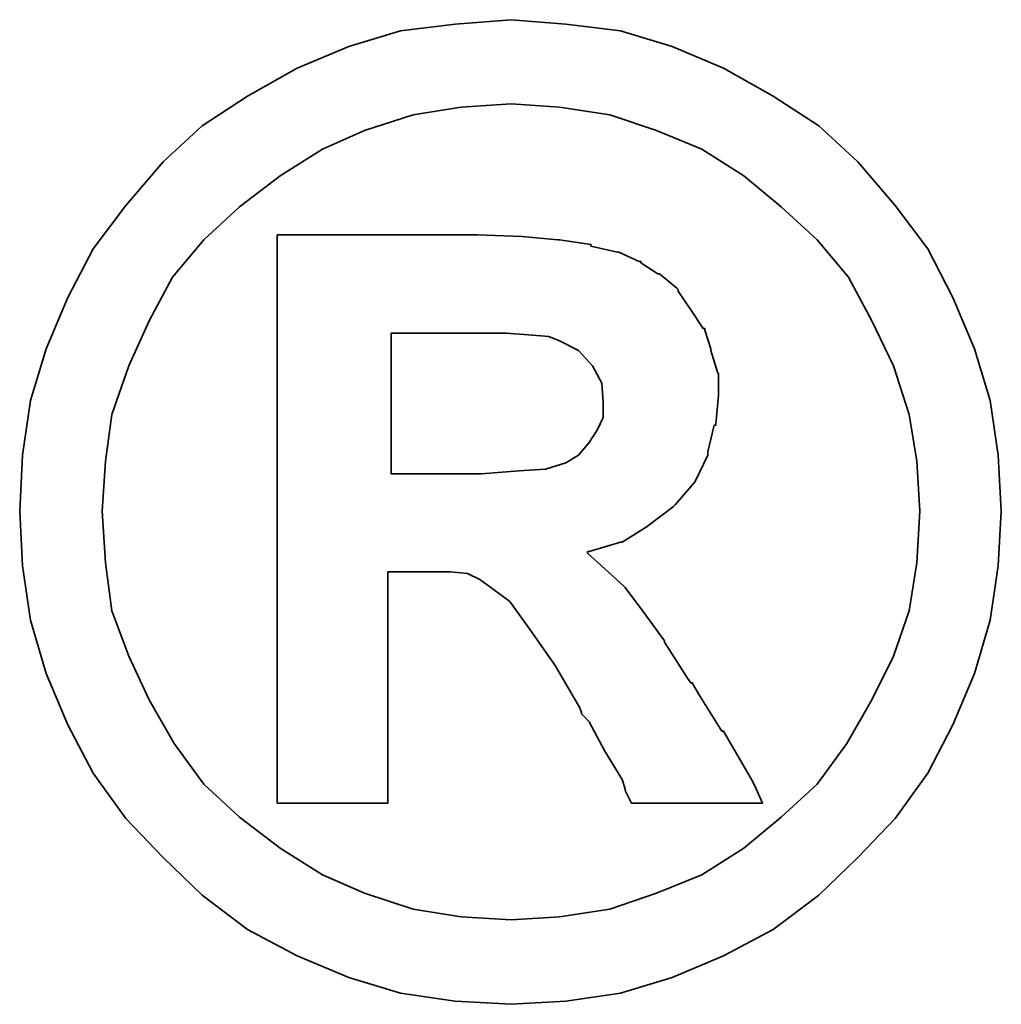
# Model space of a CAD drawing. Header units: inches. Extents: x 22 to 529, y 46 to 401.
# Tile 49 of 50: x 222.704 to 223.553, y 112.912 to 113.764. Entities that reach past the tile are written whole.
import ezdxf

# ---------------------------------------------------------------- set-up
doc = ezdxf.new("R2010")
doc.units = ezdxf.units.IN
doc.header["$LTSCALE"] = 0.1
doc.layers.add('DIM', color=4, linetype='Continuous')
doc.layers.add('layer 1', color=7, linetype='Continuous')

# ---------------------------------------------------------------- blocks, each defined once
blk = doc.blocks.new('TBI MOTION logo(完整正式版)')
at = {"layer": 'layer 1', "color": 22, "lineweight": 35}
for points, knots in [([(81.20634, 4.98624), (81.20634, 4.98624), (81.18649, 5.32862), (81.18649, 5.32862), (81.18649, 5.32862), (81.18649, 5.32862), (81.13886, 5.66206), (81.13886, 5.66206), (81.13886, 5.66206), (81.13886, 5.66206), (81.04359, 5.97764), (81.04359, 5.97764), (81.04359, 5.97764), (81.04359, 5.97764), (80.91061, 6.29124), (80.91061, 6.29124), (80.91061, 6.29124), (80.91061, 6.29124), (80.75778, 6.58697), (80.75778, 6.58697), (80.75778, 6.58697), (80.75778, 6.58697), (80.5593, 6.85294), (80.5593, 6.85294), (80.5593, 6.85294), (80.5593, 6.85294), (80.33105, 7.1189), (80.33105, 7.1189), (80.33105, 7.1189), (80.33105, 7.1189), (80.09287, 7.33921), (80.09287, 7.33921), (80.09287, 7.33921), (80.09287, 7.33921), (79.815, 7.51982), (79.815, 7.51982), (79.815, 7.51982), (79.815, 7.51982), (79.51133, 7.69051), (79.51133, 7.69051), (79.51133, 7.69051), (79.51133, 7.69051), (79.19773, 7.8235), (79.19773, 7.8235), (79.19773, 7.8235), (79.19773, 7.8235), (78.88215, 7.91877), (78.88215, 7.91877), (78.88215, 7.91877), (78.88215, 7.91877), (78.54871, 7.95846), (78.54871, 7.95846), (78.54871, 7.95846), (78.54871, 7.95846), (78.21526, 7.98625), (78.21526, 7.98625), (78.21526, 7.98625), (78.21526, 7.98625), (77.87388, 7.95846), (77.87388, 7.95846), (77.87388, 7.95846), (77.87388, 7.95846), (77.54044, 7.91877), (77.54044, 7.91877), (77.54044, 7.91877), (77.54044, 7.91877), (77.22485, 7.8235), (77.22485, 7.8235), (77.22485, 7.8235), (77.22485, 7.8235), (76.91027, 7.69051), (76.91027, 7.69051), (76.91027, 7.69051), (76.91027, 7.69051), (76.6056, 7.51982), (76.6056, 7.51982), (76.6056, 7.51982), (76.6056, 7.51982), (76.32972, 7.33921), (76.32972, 7.33921), (76.32972, 7.33921), (76.32972, 7.33921), (76.09154, 7.1189), (76.09154, 7.1189), (76.09154, 7.1189), (76.09154, 7.1189), (75.86329, 6.85294), (75.86329, 6.85294), (75.86329, 6.85294), (75.86329, 6.85294), (75.66382, 6.58697), (75.66382, 6.58697), (75.66382, 6.58697), (75.66382, 6.58697), (75.51099, 6.29124), (75.51099, 6.29124), (75.51099, 6.29124), (75.51099, 6.29124), (75.37702, 5.97764), (75.37702, 5.97764), (75.37702, 5.97764), (75.37702, 5.97764), (75.28175, 5.66206), (75.28175, 5.66206), (75.28175, 5.66206), (75.28175, 5.66206), (75.23411, 5.32862), (75.23411, 5.32862), (75.23411, 5.32862), (75.23411, 5.32862), (75.21625, 4.98624), (75.21625, 4.98624), (75.21625, 4.98624), (75.21625, 4.98624), (75.23411, 4.6528), (75.23411, 4.6528), (75.23411, 4.6528), (75.23411, 4.6528), (75.28175, 4.32035), (75.28175, 4.32035), (75.28175, 4.32035), (75.28175, 4.32035), (75.37702, 3.99583), (75.37702, 3.99583), (75.37702, 3.99583), (75.37702, 3.99583), (75.51099, 3.68224), (75.51099, 3.68224), (75.51099, 3.68224), (75.51099, 3.68224), (75.66382, 3.38749), (75.66382, 3.38749), (75.66382, 3.38749), (75.66382, 3.38749), (75.86329, 3.10963), (75.86329, 3.10963), (75.86329, 3.10963), (75.86329, 3.10963), (76.09154, 2.87145), (76.09154, 2.87145), (76.09154, 2.87145), (76.09154, 2.87145), (76.32972, 2.6432), (76.32972, 2.6432), (76.32972, 2.6432), (76.32972, 2.6432), (76.6056, 2.43381), (76.6056, 2.43381), (76.6056, 2.43381), (76.6056, 2.43381), (76.91027, 2.27205), (76.91027, 2.27205), (76.91027, 2.27205), (76.91027, 2.27205), (77.22485, 2.13906), (77.22485, 2.13906), (77.22485, 2.13906), (77.22485, 2.13906), (77.54044, 2.0438), (77.54044, 2.0438), (77.54044, 2.0438), (77.54044, 2.0438), (77.87388, 1.99616), (77.87388, 1.99616), (77.87388, 1.99616), (77.87388, 1.99616), (78.21526, 1.97631), (78.21526, 1.97631), (78.21526, 1.97631), (78.21526, 1.97631), (78.54871, 1.99616), (78.54871, 1.99616), (78.54871, 1.99616), (78.54871, 1.99616), (78.88215, 2.0438), (78.88215, 2.0438), (78.88215, 2.0438), (78.88215, 2.0438), (79.19773, 2.13906), (79.19773, 2.13906), (79.19773, 2.13906), (79.19773, 2.13906), (79.51133, 2.27205), (79.51133, 2.27205), (79.51133, 2.27205), (79.51133, 2.27205), (79.815, 2.43381), (79.815, 2.43381), (79.815, 2.43381), (79.815, 2.43381), (80.09287, 2.6432), (80.09287, 2.6432), (80.09287, 2.6432), (80.09287, 2.6432), (80.33105, 2.87145), (80.33105, 2.87145), (80.33105, 2.87145), (80.33105, 2.87145), (80.5593, 3.10963), (80.5593, 3.10963), (80.5593, 3.10963), (80.5593, 3.10963), (80.75778, 3.38749), (80.75778, 3.38749), (80.75778, 3.38749), (80.75778, 3.38749), (80.91061, 3.68224), (80.91061, 3.68224), (80.91061, 3.68224), (80.91061, 3.68224), (81.04359, 3.99583), (81.04359, 3.99583), (81.04359, 3.99583), (81.04359, 3.99583), (81.13886, 4.32035), (81.13886, 4.32035), (81.13886, 4.32035), (81.13886, 4.32035), (81.18649, 4.6528), (81.18649, 4.6528), (81.18649, 4.6528), (81.18649, 4.6528), (81.20634, 4.98624), (81.20634, 4.98624)], [0, 0, 0, 0, 0.0178571, 0.0178571, 0.0178571, 0.0178571, 0.0357143, 0.0357143, 0.0357143, 0.0357143, 0.0535714, 0.0535714, 0.0535714, 0.0535714, 0.0714286, 0.0714286, 0.0714286, 0.0714286, 0.0892857, 0.0892857, 0.0892857, 0.0892857, 0.1071429, 0.1071429, 0.1071429, 0.1071429, 0.125, 0.125, 0.125, 0.125, 0.1428571, 0.1428571, 0.1428571, 0.1428571, 0.1607143, 0.1607143, 0.1607143, 0.1607143, 0.1785714, 0.1785714, 0.1785714, 0.1785714, 0.1964286, 0.1964286, 0.1964286, 0.1964286, 0.2142857, 0.2142857, 0.2142857, 0.2142857, 0.2321429, 0.2321429, 0.2321429, 0.2321429, 0.25, 0.25, 0.25, 0.25, 0.2678571, 0.2678571, 0.2678571, 0.2678571, 0.2857143, 0.2857143, 0.2857143, 0.2857143, 0.3035714, 0.3035714, 0.3035714, 0.3035714, 0.3214286, 0.3214286, 0.3214286, 0.3214286, 0.3392857, 0.3392857, 0.3392857, 0.3392857, 0.3571429, 0.3571429, 0.3571429, 0.3571429, 0.375, 0.375, 0.375, 0.375, 0.3928571, 0.3928571, 0.3928571, 0.3928571, 0.4107143, 0.4107143, 0.4107143, 0.4107143, 0.4285714, 0.4285714, 0.4285714, 0.4285714, 0.4464286, 0.4464286, 0.4464286, 0.4464286, 0.4642857, 0.4642857, 0.4642857, 0.4642857, 0.4821429, 0.4821429, 0.4821429, 0.4821429, 0.5, 0.5, 0.5, 0.5, 0.5178571, 0.5178571, 0.5178571, 0.5178571, 0.5357143, 0.5357143, 0.5357143, 0.5357143, 0.5535714, 0.5535714, 0.5535714, 0.5535714, 0.5714286, 0.5714286, 0.5714286, 0.5714286, 0.5892857, 0.5892857, 0.5892857, 0.5892857, 0.6071429, 0.6071429, 0.6071429, 0.6071429, 0.625, 0.625, 0.625, 0.625, 0.6428571, 0.6428571, 0.6428571, 0.6428571, 0.6607143, 0.6607143, 0.6607143, 0.6607143, 0.6785714, 0.6785714, 0.6785714, 0.6785714, 0.6964286, 0.6964286, 0.6964286, 0.6964286, 0.7142857, 0.7142857, 0.7142857, 0.7142857, 0.7321429, 0.7321429, 0.7321429, 0.7321429, 0.75, 0.75, 0.75, 0.75, 0.7678571, 0.7678571, 0.7678571, 0.7678571, 0.7857143, 0.7857143, 0.7857143, 0.7857143, 0.8035714, 0.8035714, 0.8035714, 0.8035714, 0.8214286, 0.8214286, 0.8214286, 0.8214286, 0.8392857, 0.8392857, 0.8392857, 0.8392857, 0.8571429, 0.8571429, 0.8571429, 0.8571429, 0.875, 0.875, 0.875, 0.875, 0.8928571, 0.8928571, 0.8928571, 0.8928571, 0.9107143, 0.9107143, 0.9107143, 0.9107143, 0.9285714, 0.9285714, 0.9285714, 0.9285714, 0.9464286, 0.9464286, 0.9464286, 0.9464286, 0.9642857, 0.9642857, 0.9642857, 0.9642857, 0.9821429, 0.9821429, 0.9821429, 0.9821429, 1, 1, 1, 1]), ([(80.71014, 4.98624), (80.71014, 4.98624), (80.69129, 5.29091), (80.69129, 5.29091), (80.69129, 5.29091), (80.69129, 5.29091), (80.64464, 5.57672), (80.64464, 5.57672), (80.64464, 5.57672), (80.64464, 5.57672), (80.54937, 5.87245), (80.54937, 5.87245), (80.54937, 5.87245), (80.54937, 5.87245), (80.41639, 6.14833), (80.41639, 6.14833), (80.41639, 6.14833), (80.41639, 6.14833), (80.27349, 6.41429), (80.27349, 6.41429), (80.27349, 6.41429), (80.27349, 6.41429), (80.08295, 6.64255), (80.08295, 6.64255), (80.08295, 6.64255), (80.08295, 6.64255), (79.86264, 6.84301), (79.86264, 6.84301), (79.86264, 6.84301), (79.86264, 6.84301), (79.63439, 7.03355), (79.63439, 7.03355), (79.63439, 7.03355), (79.63439, 7.03355), (79.37835, 7.1963), (79.37835, 7.1963), (79.37835, 7.1963), (79.37835, 7.1963), (79.10246, 7.30944), (79.10246, 7.30944), (79.10246, 7.30944), (79.10246, 7.30944), (78.81665, 7.40471), (78.81665, 7.40471), (78.81665, 7.40471), (78.81665, 7.40471), (78.511, 7.45234), (78.511, 7.45234), (78.511, 7.45234), (78.511, 7.45234), (78.21526, 7.47219), (78.21526, 7.47219), (78.21526, 7.47219), (78.21526, 7.47219), (77.9106, 7.45234), (77.9106, 7.45234), (77.9106, 7.45234), (77.9106, 7.45234), (77.61685, 7.40471), (77.61685, 7.40471), (77.61685, 7.40471), (77.61685, 7.40471), (77.32012, 7.30944), (77.32012, 7.30944), (77.32012, 7.30944), (77.32012, 7.30944), (77.06309, 7.1963), (77.06309, 7.1963), (77.06309, 7.1963), (77.06309, 7.1963), (76.80606, 7.03355), (76.80606, 7.03355), (76.80606, 7.03355), (76.80606, 7.03355), (76.55797, 6.84301), (76.55797, 6.84301), (76.55797, 6.84301), (76.55797, 6.84301), (76.34063, 6.64255), (76.34063, 6.64255), (76.34063, 6.64255), (76.34063, 6.64255), (76.1491, 6.41429), (76.1491, 6.41429), (76.1491, 6.41429), (76.1491, 6.41429), (76.0062, 6.14833), (76.0062, 6.14833), (76.0062, 6.14833), (76.0062, 6.14833), (75.88314, 5.87245), (75.88314, 5.87245), (75.88314, 5.87245), (75.88314, 5.87245), (75.77794, 5.57672), (75.77794, 5.57672), (75.77794, 5.57672), (75.77794, 5.57672), (75.73924, 5.29091), (75.73924, 5.29091), (75.73924, 5.29091), (75.73924, 5.29091), (75.72039, 4.98624), (75.72039, 4.98624), (75.72039, 4.98624), (75.72039, 4.98624), (75.73924, 4.67165), (75.73924, 4.67165), (75.73924, 4.67165), (75.73924, 4.67165), (75.77794, 4.37791), (75.77794, 4.37791), (75.77794, 4.37791), (75.77794, 4.37791), (75.88314, 4.10102), (75.88314, 4.10102), (75.88314, 4.10102), (75.88314, 4.10102), (76.0062, 3.83407), (76.0062, 3.83407), (76.0062, 3.83407), (76.0062, 3.83407), (76.15902, 3.56811), (76.15902, 3.56811), (76.15902, 3.56811), (76.15902, 3.56811), (76.34063, 3.32001), (76.34063, 3.32001), (76.34063, 3.32001), (76.34063, 3.32001), (76.55797, 3.11955), (76.55797, 3.11955), (76.55797, 3.11955), (76.55797, 3.11955), (76.80606, 2.92901), (76.80606, 2.92901), (76.80606, 2.92901), (76.80606, 2.92901), (77.06309, 2.76725), (77.06309, 2.76725), (77.06309, 2.76725), (77.06309, 2.76725), (77.32012, 2.65412), (77.32012, 2.65412), (77.32012, 2.65412), (77.32012, 2.65412), (77.61685, 2.55786), (77.61685, 2.55786), (77.61685, 2.55786), (77.61685, 2.55786), (77.9106, 2.51022), (77.9106, 2.51022), (77.9106, 2.51022), (77.9106, 2.51022), (78.21526, 2.49137), (78.21526, 2.49137), (78.21526, 2.49137), (78.21526, 2.49137), (78.511, 2.51022), (78.511, 2.51022), (78.511, 2.51022), (78.511, 2.51022), (78.81665, 2.55786), (78.81665, 2.55786), (78.81665, 2.55786), (78.81665, 2.55786), (79.10246, 2.65412), (79.10246, 2.65412), (79.10246, 2.65412), (79.10246, 2.65412), (79.37835, 2.76725), (79.37835, 2.76725), (79.37835, 2.76725), (79.37835, 2.76725), (79.63439, 2.92901), (79.63439, 2.92901), (79.63439, 2.92901), (79.63439, 2.92901), (79.86264, 3.11955), (79.86264, 3.11955), (79.86264, 3.11955), (79.86264, 3.11955), (80.08295, 3.32001), (80.08295, 3.32001), (80.08295, 3.32001), (80.08295, 3.32001), (80.26356, 3.56811), (80.26356, 3.56811), (80.26356, 3.56811), (80.26356, 3.56811), (80.41639, 3.83407), (80.41639, 3.83407), (80.41639, 3.83407), (80.41639, 3.83407), (80.54937, 4.10102), (80.54937, 4.10102), (80.54937, 4.10102), (80.54937, 4.10102), (80.64464, 4.37791), (80.64464, 4.37791), (80.64464, 4.37791), (80.64464, 4.37791), (80.69129, 4.67165), (80.69129, 4.67165), (80.69129, 4.67165), (80.69129, 4.67165), (80.71014, 4.98624), (80.71014, 4.98624)], [0, 0, 0, 0, 0.0192308, 0.0192308, 0.0192308, 0.0192308, 0.0384615, 0.0384615, 0.0384615, 0.0384615, 0.0576923, 0.0576923, 0.0576923, 0.0576923, 0.0769231, 0.0769231, 0.0769231, 0.0769231, 0.0961538, 0.0961538, 0.0961538, 0.0961538, 0.1153846, 0.1153846, 0.1153846, 0.1153846, 0.1346154, 0.1346154, 0.1346154, 0.1346154, 0.1538462, 0.1538462, 0.1538462, 0.1538462, 0.1730769, 0.1730769, 0.1730769, 0.1730769, 0.1923077, 0.1923077, 0.1923077, 0.1923077, 0.2115385, 0.2115385, 0.2115385, 0.2115385, 0.2307692, 0.2307692, 0.2307692, 0.2307692, 0.25, 0.25, 0.25, 0.25, 0.2692308, 0.2692308, 0.2692308, 0.2692308, 0.2884615, 0.2884615, 0.2884615, 0.2884615, 0.3076923, 0.3076923, 0.3076923, 0.3076923, 0.3269231, 0.3269231, 0.3269231, 0.3269231, 0.3461538, 0.3461538, 0.3461538, 0.3461538, 0.3653846, 0.3653846, 0.3653846, 0.3653846, 0.3846154, 0.3846154, 0.3846154, 0.3846154, 0.4038462, 0.4038462, 0.4038462, 0.4038462, 0.4230769, 0.4230769, 0.4230769, 0.4230769, 0.4423077, 0.4423077, 0.4423077, 0.4423077, 0.4615385, 0.4615385, 0.4615385, 0.4615385, 0.4807692, 0.4807692, 0.4807692, 0.4807692, 0.5, 0.5, 0.5, 0.5, 0.5192308, 0.5192308, 0.5192308, 0.5192308, 0.5384615, 0.5384615, 0.5384615, 0.5384615, 0.5576923, 0.5576923, 0.5576923, 0.5576923, 0.5769231, 0.5769231, 0.5769231, 0.5769231, 0.5961538, 0.5961538, 0.5961538, 0.5961538, 0.6153846, 0.6153846, 0.6153846, 0.6153846, 0.6346154, 0.6346154, 0.6346154, 0.6346154, 0.6538462, 0.6538462, 0.6538462, 0.6538462, 0.6730769, 0.6730769, 0.6730769, 0.6730769, 0.6923077, 0.6923077, 0.6923077, 0.6923077, 0.7115385, 0.7115385, 0.7115385, 0.7115385, 0.7307692, 0.7307692, 0.7307692, 0.7307692, 0.75, 0.75, 0.75, 0.75, 0.7692308, 0.7692308, 0.7692308, 0.7692308, 0.7884615, 0.7884615, 0.7884615, 0.7884615, 0.8076923, 0.8076923, 0.8076923, 0.8076923, 0.8269231, 0.8269231, 0.8269231, 0.8269231, 0.8461538, 0.8461538, 0.8461538, 0.8461538, 0.8653846, 0.8653846, 0.8653846, 0.8653846, 0.8846154, 0.8846154, 0.8846154, 0.8846154, 0.9038462, 0.9038462, 0.9038462, 0.9038462, 0.9230769, 0.9230769, 0.9230769, 0.9230769, 0.9423077, 0.9423077, 0.9423077, 0.9423077, 0.9615385, 0.9615385, 0.9615385, 0.9615385, 0.9807692, 0.9807692, 0.9807692, 0.9807692, 1, 1, 1, 1]), ([(76.78721, 3.2823), (76.78721, 3.2823), (76.78721, 3.32001), (76.78721, 3.32001), (76.78721, 3.32001), (76.78721, 3.32001), (76.78721, 3.42422), (76.78721, 3.42422), (76.78721, 3.42422), (76.78721, 3.42422), (76.78721, 3.59689), (76.78721, 3.59689), (76.78721, 3.59689), (76.78721, 3.59689), (76.78721, 3.80529), (76.78721, 3.80529), (76.78721, 3.80529), (76.78721, 3.80529), (76.78721, 4.0524), (76.78721, 4.0524), (76.78721, 4.0524), (76.78721, 4.0524), (76.78721, 4.32035), (76.78721, 4.32035), (76.78721, 4.32035), (76.78721, 4.32035), (76.78721, 4.92868), (76.78721, 4.92868), (76.78721, 4.92868), (76.78721, 4.92868), (76.78721, 5.53801), (76.78721, 5.53801), (76.78721, 5.53801), (76.78721, 5.53801), (76.78721, 5.82482), (76.78721, 5.82482), (76.78721, 5.82482), (76.78721, 5.82482), (76.78721, 6.07291), (76.78721, 6.07291), (76.78721, 6.07291), (76.78721, 6.07291), (76.78721, 6.30017), (76.78721, 6.30017), (76.78721, 6.30017), (76.78721, 6.30017), (76.78721, 6.45399), (76.78721, 6.45399), (76.78721, 6.45399), (76.78721, 6.45399), (76.78721, 6.5572), (76.78721, 6.5572), (76.78721, 6.5572), (76.78721, 6.5572), (76.78721, 6.59689), (76.78721, 6.59689), (76.78721, 6.59689), (76.78721, 6.59689), (76.78721, 6.67232), (76.78721, 6.67232), (76.78721, 6.67232), (76.78721, 6.67232), (76.8537, 6.67232), (76.8537, 6.67232), (76.8537, 6.67232), (76.8537, 6.67232), (76.87355, 6.67232), (76.87355, 6.67232), (76.87355, 6.67232), (76.87355, 6.67232), (76.91027, 6.67232), (76.91027, 6.67232), (76.91027, 6.67232), (76.91027, 6.67232), (77.04424, 6.67232), (77.04424, 6.67232), (77.04424, 6.67232), (77.04424, 6.67232), (77.22485, 6.67232), (77.22485, 6.67232), (77.22485, 6.67232), (77.22485, 6.67232), (77.43524, 6.67232), (77.43524, 6.67232), (77.43524, 6.67232), (77.43524, 6.67232), (77.65357, 6.67232), (77.65357, 6.67232), (77.65357, 6.67232), (77.65357, 6.67232), (77.82625, 6.67232), (77.82625, 6.67232), (77.82625, 6.67232), (77.82625, 6.67232), (77.94037, 6.67232), (77.94037, 6.67232), (77.94037, 6.67232), (77.94037, 6.67232), (77.97709, 6.67232), (77.97709, 6.67232), (77.97709, 6.67232), (77.97709, 6.67232), (77.99694, 6.67232), (77.99694, 6.67232), (77.99694, 6.67232), (77.99694, 6.67232), (78.00686, 6.67232), (78.00686, 6.67232), (78.00686, 6.67232), (78.00686, 6.67232), (78.28275, 6.6624), (78.28275, 6.6624), (78.28275, 6.6624), (78.28275, 6.6624), (78.50107, 6.64255), (78.50107, 6.64255), (78.50107, 6.64255), (78.50107, 6.64255), (78.511, 6.64255), (78.511, 6.64255), (78.511, 6.64255), (78.511, 6.64255), (78.70154, 6.61476), (78.70154, 6.61476), (78.70154, 6.61476), (78.70154, 6.61476), (78.70154, 6.60483), (78.70154, 6.60483), (78.70154, 6.60483), (78.70154, 6.60483), (78.86429, 6.56713), (78.86429, 6.56713), (78.86429, 6.56713), (78.86429, 6.56713), (78.87223, 6.56713), (78.87223, 6.56713), (78.87223, 6.56713), (78.87223, 6.56713), (78.99727, 6.51056), (78.99727, 6.51056), (78.99727, 6.51056), (78.99727, 6.51056), (79.00719, 6.51056), (79.00719, 6.51056), (79.00719, 6.51056), (79.00719, 6.51056), (79.00719, 6.50162), (79.00719, 6.50162), (79.00719, 6.50162), (79.00719, 6.50162), (79.1104, 6.43415), (79.1104, 6.43415), (79.1104, 6.43415), (79.1104, 6.43415), (79.12132, 6.43415), (79.12132, 6.43415), (79.12132, 6.43415), (79.12132, 6.43415), (79.22552, 6.34781), (79.22552, 6.34781), (79.22552, 6.34781), (79.22552, 6.34781), (79.23544, 6.33888), (79.23544, 6.33888), (79.23544, 6.33888), (79.23544, 6.33888), (79.23544, 6.32895), (79.23544, 6.32895), (79.23544, 6.32895), (79.23544, 6.32895), (79.31087, 6.21483), (79.31087, 6.21483), (79.31087, 6.21483), (79.31087, 6.21483), (79.38629, 6.1007), (79.38629, 6.1007), (79.38629, 6.1007), (79.38629, 6.1007), (79.3972, 6.1007), (79.3972, 6.1007), (79.3972, 6.1007), (79.3972, 6.1007), (79.3972, 6.09078), (79.3972, 6.09078), (79.3972, 6.09078), (79.3972, 6.09078), (79.43392, 5.97764), (79.43392, 5.97764), (79.43392, 5.97764), (79.43392, 5.97764), (79.43392, 5.96772), (79.43392, 5.96772), (79.43392, 5.96772), (79.43392, 5.96772), (79.47362, 5.83474), (79.47362, 5.83474), (79.47362, 5.83474), (79.47362, 5.83474), (79.48156, 5.82482), (79.48156, 5.82482), (79.48156, 5.82482), (79.48156, 5.82482), (79.48156, 5.69977), (79.48156, 5.69977), (79.48156, 5.69977), (79.48156, 5.69977), (79.48156, 5.69183), (79.48156, 5.69183), (79.48156, 5.69183), (79.48156, 5.69183), (79.4637, 5.51915), (79.4637, 5.51915), (79.4637, 5.51915), (79.4637, 5.51915), (79.4637, 5.51122), (79.4637, 5.51122), (79.4637, 5.51122), (79.4637, 5.51122), (79.45377, 5.51122), (79.45377, 5.51122), (79.45377, 5.51122), (79.45377, 5.51122), (79.41507, 5.34847), (79.41507, 5.34847), (79.41507, 5.34847), (79.41507, 5.34847), (79.41507, 5.33854), (79.41507, 5.33854), (79.41507, 5.33854), (79.41507, 5.33854), (79.41507, 5.32862), (79.41507, 5.32862), (79.41507, 5.32862), (79.41507, 5.32862), (79.33865, 5.16785), (79.33865, 5.16785), (79.33865, 5.16785), (79.33865, 5.16785), (79.33071, 5.15693), (79.33071, 5.15693), (79.33071, 5.15693), (79.33071, 5.15693), (79.2156, 5.02495), (79.2156, 5.02495), (79.2156, 5.02495), (79.2156, 5.02495), (79.20567, 5.01502), (79.20567, 5.01502), (79.20567, 5.01502), (79.20567, 5.01502), (79.05483, 4.89991), (79.05483, 4.89991), (79.05483, 4.89991), (79.05483, 4.89991), (79.04491, 4.89197), (79.04491, 4.89197), (79.04491, 4.89197), (79.04491, 4.89197), (78.89208, 4.7967), (78.89208, 4.7967), (78.89208, 4.7967), (78.89208, 4.7967), (78.88215, 4.7967), (78.88215, 4.7967), (78.88215, 4.7967), (78.88215, 4.7967), (78.69161, 4.73913), (78.69161, 4.73913), (78.69161, 4.73913), (78.69161, 4.73913), (78.68169, 4.73913), (78.68169, 4.73913), (78.68169, 4.73913), (78.68169, 4.73913), (78.68169, 4.72921), (78.68169, 4.72921), (78.68169, 4.72921), (78.68169, 4.72921), (78.78688, 4.63394), (78.78688, 4.63394), (78.78688, 4.63394), (78.78688, 4.63394), (78.902, 4.52875), (78.902, 4.52875), (78.902, 4.52875), (78.902, 4.52875), (78.91093, 4.52081), (78.91093, 4.52081), (78.91093, 4.52081), (78.91093, 4.52081), (79.02506, 4.36798), (79.02506, 4.36798), (79.02506, 4.36798), (79.02506, 4.36798), (79.1501, 4.1953), (79.1501, 4.1953), (79.1501, 4.1953), (79.1501, 4.1953), (79.1501, 4.18736), (79.1501, 4.18736), (79.1501, 4.18736), (79.1501, 4.18736), (79.29201, 3.96705), (79.29201, 3.96705), (79.29201, 3.96705), (79.29201, 3.96705), (79.31087, 3.93828), (79.31087, 3.93828), (79.31087, 3.93828), (79.31087, 3.93828), (79.32079, 3.93828), (79.32079, 3.93828), (79.32079, 3.93828), (79.32079, 3.93828), (79.3585, 3.87178), (79.3585, 3.87178), (79.3585, 3.87178), (79.3585, 3.87178), (79.50141, 3.64353), (79.50141, 3.64353), (79.50141, 3.64353), (79.50141, 3.64353), (79.51133, 3.64353), (79.51133, 3.64353), (79.51133, 3.64353), (79.51133, 3.64353), (79.64431, 3.41528), (79.64431, 3.41528), (79.64431, 3.41528), (79.64431, 3.41528), (79.68202, 3.3478), (79.68202, 3.3478), (79.68202, 3.3478), (79.68202, 3.3478), (79.70187, 3.31009), (79.70187, 3.31009), (79.70187, 3.31009), (79.70187, 3.31009), (79.7495, 3.2049), (79.7495, 3.2049), (79.7495, 3.2049), (79.7495, 3.2049), (79.64431, 3.2049), (79.64431, 3.2049), (79.64431, 3.2049), (79.64431, 3.2049), (79.62546, 3.2049), (79.62546, 3.2049), (79.62546, 3.2049), (79.62546, 3.2049), (79.53912, 3.2049), (79.53912, 3.2049), (79.53912, 3.2049), (79.53912, 3.2049), (79.31087, 3.2049), (79.31087, 3.2049), (79.31087, 3.2049), (79.31087, 3.2049), (79.08262, 3.2049), (79.08262, 3.2049), (79.08262, 3.2049), (79.08262, 3.2049), (79.00719, 3.2049), (79.00719, 3.2049), (79.00719, 3.2049), (79.00719, 3.2049), (78.98735, 3.2049), (78.98735, 3.2049), (78.98735, 3.2049), (78.98735, 3.2049), (78.94964, 3.2049), (78.94964, 3.2049), (78.94964, 3.2049), (78.94964, 3.2049), (78.92979, 3.24459), (78.92979, 3.24459), (78.92979, 3.24459), (78.92979, 3.24459), (78.91093, 3.2823), (78.91093, 3.2823), (78.91093, 3.2823), (78.91093, 3.2823), (78.91093, 3.29223), (78.91093, 3.29223), (78.91093, 3.29223), (78.91093, 3.29223), (78.89208, 3.3478), (78.89208, 3.3478), (78.89208, 3.3478), (78.89208, 3.3478), (78.78688, 3.52048), (78.78688, 3.52048), (78.78688, 3.52048), (78.78688, 3.52048), (78.69161, 3.7001), (78.69161, 3.7001), (78.69161, 3.7001), (78.69161, 3.7001), (78.6539, 3.7388), (78.6539, 3.7388), (78.6539, 3.7388), (78.6539, 3.7388), (78.64398, 3.74873), (78.64398, 3.74873), (78.64398, 3.74873), (78.64398, 3.74873), (78.64398, 3.75766), (78.64398, 3.75766), (78.64398, 3.75766), (78.64398, 3.75766), (78.63405, 3.78644), (78.63405, 3.78644), (78.63405, 3.78644), (78.63405, 3.78644), (78.48321, 4.04347), (78.48321, 4.04347), (78.48321, 4.04347), (78.48321, 4.04347), (78.33038, 4.2618), (78.33038, 4.2618), (78.33038, 4.2618), (78.33038, 4.2618), (78.20732, 4.43447), (78.20732, 4.43447), (78.20732, 4.43447), (78.20732, 4.43447), (78.09221, 4.52081), (78.09221, 4.52081), (78.09221, 4.52081), (78.09221, 4.52081), (78.02472, 4.56845), (78.02472, 4.56845), (78.02472, 4.56845), (78.02472, 4.56845), (77.9493, 4.60616), (77.9493, 4.60616), (77.9493, 4.60616), (77.9493, 4.60616), (77.8451, 4.61608), (77.8451, 4.61608), (77.8451, 4.61608), (77.8451, 4.61608), (77.71113, 4.61608), (77.71113, 4.61608), (77.71113, 4.61608), (77.71113, 4.61608), (77.69128, 4.61608), (77.69128, 4.61608), (77.69128, 4.61608), (77.69128, 4.61608), (77.67342, 4.61608), (77.67342, 4.61608), (77.67342, 4.61608), (77.67342, 4.61608), (77.5583, 4.61608), (77.5583, 4.61608), (77.5583, 4.61608), (77.5583, 4.61608), (77.46303, 4.61608), (77.46303, 4.61608), (77.46303, 4.61608), (77.46303, 4.61608), (77.46303, 4.54761), (77.46303, 4.54761), (77.46303, 4.54761), (77.46303, 4.54761), (77.46303, 4.47318), (77.46303, 4.47318), (77.46303, 4.47318), (77.46303, 4.47318), (77.46303, 4.24294), (77.46303, 4.24294), (77.46303, 4.24294), (77.46303, 4.24294), (77.46303, 3.99583), (77.46303, 3.99583), (77.46303, 3.99583), (77.46303, 3.99583), (77.46303, 3.72888), (77.46303, 3.72888), (77.46303, 3.72888), (77.46303, 3.72888), (77.46303, 3.51055), (77.46303, 3.51055), (77.46303, 3.51055), (77.46303, 3.51055), (77.46303, 3.42422), (77.46303, 3.42422), (77.46303, 3.42422), (77.46303, 3.42422), (77.46303, 3.35773), (77.46303, 3.35773), (77.46303, 3.35773), (77.46303, 3.35773), (77.46303, 3.30017), (77.46303, 3.30017), (77.46303, 3.30017), (77.46303, 3.30017), (77.46303, 3.2823), (77.46303, 3.2823), (77.46303, 3.2823), (77.46303, 3.2823), (77.46303, 3.2049), (77.46303, 3.2049), (77.46303, 3.2049), (77.46303, 3.2049), (77.39753, 3.2049), (77.39753, 3.2049), (77.39753, 3.2049), (77.39753, 3.2049), (77.37768, 3.2049), (77.37768, 3.2049), (77.37768, 3.2049), (77.37768, 3.2049), (77.32012, 3.2049), (77.32012, 3.2049), (77.32012, 3.2049), (77.32012, 3.2049), (77.12165, 3.2049), (77.12165, 3.2049), (77.12165, 3.2049), (77.12165, 3.2049), (76.94897, 3.2049), (76.94897, 3.2049), (76.94897, 3.2049), (76.94897, 3.2049), (76.8924, 3.2049), (76.8924, 3.2049), (76.8924, 3.2049), (76.8924, 3.2049), (76.8537, 3.2049), (76.8537, 3.2049), (76.8537, 3.2049), (76.8537, 3.2049), (76.78721, 3.2049), (76.78721, 3.2049), (76.78721, 3.2049), (76.78721, 3.2049), (76.78721, 3.2823), (76.78721, 3.2823)], [0, 0, 0, 0, 0.0074074, 0.0074074, 0.0074074, 0.0074074, 0.0148148, 0.0148148, 0.0148148, 0.0148148, 0.0222222, 0.0222222, 0.0222222, 0.0222222, 0.0296296, 0.0296296, 0.0296296, 0.0296296, 0.037037, 0.037037, 0.037037, 0.037037, 0.0444444, 0.0444444, 0.0444444, 0.0444444, 0.0518519, 0.0518519, 0.0518519, 0.0518519, 0.0592593, 0.0592593, 0.0592593, 0.0592593, 0.0666667, 0.0666667, 0.0666667, 0.0666667, 0.0740741, 0.0740741, 0.0740741, 0.0740741, 0.0814815, 0.0814815, 0.0814815, 0.0814815, 0.0888889, 0.0888889, 0.0888889, 0.0888889, 0.0962963, 0.0962963, 0.0962963, 0.0962963, 0.1037037, 0.1037037, 0.1037037, 0.1037037, 0.1111111, 0.1111111, 0.1111111, 0.1111111, 0.1185185, 0.1185185, 0.1185185, 0.1185185, 0.1259259, 0.1259259, 0.1259259, 0.1259259, 0.1333333, 0.1333333, 0.1333333, 0.1333333, 0.1407407, 0.1407407, 0.1407407, 0.1407407, 0.1481481, 0.1481481, 0.1481481, 0.1481481, 0.1555556, 0.1555556, 0.1555556, 0.1555556, 0.162963, 0.162963, 0.162963, 0.162963, 0.1703704, 0.1703704, 0.1703704, 0.1703704, 0.1777778, 0.1777778, 0.1777778, 0.1777778, 0.1851852, 0.1851852, 0.1851852, 0.1851852, 0.1925926, 0.1925926, 0.1925926, 0.1925926, 0.2, 0.2, 0.2, 0.2, 0.2074074, 0.2074074, 0.2074074, 0.2074074, 0.2148148, 0.2148148, 0.2148148, 0.2148148, 0.2222222, 0.2222222, 0.2222222, 0.2222222, 0.2296296, 0.2296296, 0.2296296, 0.2296296, 0.237037, 0.237037, 0.237037, 0.237037, 0.2444444, 0.2444444, 0.2444444, 0.2444444, 0.2518519, 0.2518519, 0.2518519, 0.2518519, 0.2592593, 0.2592593, 0.2592593, 0.2592593, 0.2666667, 0.2666667, 0.2666667, 0.2666667, 0.2740741, 0.2740741, 0.2740741, 0.2740741, 0.2814815, 0.2814815, 0.2814815, 0.2814815, 0.2888889, 0.2888889, 0.2888889, 0.2888889, 0.2962963, 0.2962963, 0.2962963, 0.2962963, 0.3037037, 0.3037037, 0.3037037, 0.3037037, 0.3111111, 0.3111111, 0.3111111, 0.3111111, 0.3185185, 0.3185185, 0.3185185, 0.3185185, 0.3259259, 0.3259259, 0.3259259, 0.3259259, 0.3333333, 0.3333333, 0.3333333, 0.3333333, 0.3407407, 0.3407407, 0.3407407, 0.3407407, 0.3481481, 0.3481481, 0.3481481, 0.3481481, 0.3555556, 0.3555556, 0.3555556, 0.3555556, 0.362963, 0.362963, 0.362963, 0.362963, 0.3703704, 0.3703704, 0.3703704, 0.3703704, 0.3777778, 0.3777778, 0.3777778, 0.3777778, 0.3851852, 0.3851852, 0.3851852, 0.3851852, 0.3925926, 0.3925926, 0.3925926, 0.3925926, 0.4, 0.4, 0.4, 0.4, 0.4074074, 0.4074074, 0.4074074, 0.4074074, 0.4148148, 0.4148148, 0.4148148, 0.4148148, 0.4222222, 0.4222222, 0.4222222, 0.4222222, 0.4296296, 0.4296296, 0.4296296, 0.4296296, 0.437037, 0.437037, 0.437037, 0.437037, 0.4444444, 0.4444444, 0.4444444, 0.4444444, 0.4518519, 0.4518519, 0.4518519, 0.4518519, 0.4592593, 0.4592593, 0.4592593, 0.4592593, 0.4666667, 0.4666667, 0.4666667, 0.4666667, 0.4740741, 0.4740741, 0.4740741, 0.4740741, 0.4814815, 0.4814815, 0.4814815, 0.4814815, 0.4888889, 0.4888889, 0.4888889, 0.4888889, 0.4962963, 0.4962963, 0.4962963, 0.4962963, 0.5037037, 0.5037037, 0.5037037, 0.5037037, 0.5111111, 0.5111111, 0.5111111, 0.5111111, 0.5185185, 0.5185185, 0.5185185, 0.5185185, 0.5259259, 0.5259259, 0.5259259, 0.5259259, 0.5333333, 0.5333333, 0.5333333, 0.5333333, 0.5407407, 0.5407407, 0.5407407, 0.5407407, 0.5481481, 0.5481481, 0.5481481, 0.5481481, 0.5555556, 0.5555556, 0.5555556, 0.5555556, 0.562963, 0.562963, 0.562963, 0.562963, 0.5703704, 0.5703704, 0.5703704, 0.5703704, 0.5777778, 0.5777778, 0.5777778, 0.5777778, 0.5851852, 0.5851852, 0.5851852, 0.5851852, 0.5925926, 0.5925926, 0.5925926, 0.5925926, 0.6, 0.6, 0.6, 0.6, 0.6074074, 0.6074074, 0.6074074, 0.6074074, 0.6148148, 0.6148148, 0.6148148, 0.6148148, 0.6222222, 0.6222222, 0.6222222, 0.6222222, 0.6296296, 0.6296296, 0.6296296, 0.6296296, 0.637037, 0.637037, 0.637037, 0.637037, 0.6444444, 0.6444444, 0.6444444, 0.6444444, 0.6518519, 0.6518519, 0.6518519, 0.6518519, 0.6592593, 0.6592593, 0.6592593, 0.6592593, 0.6666667, 0.6666667, 0.6666667, 0.6666667, 0.6740741, 0.6740741, 0.6740741, 0.6740741, 0.6814815, 0.6814815, 0.6814815, 0.6814815, 0.6888889, 0.6888889, 0.6888889, 0.6888889, 0.6962963, 0.6962963, 0.6962963, 0.6962963, 0.7037037, 0.7037037, 0.7037037, 0.7037037, 0.7111111, 0.7111111, 0.7111111, 0.7111111, 0.7185185, 0.7185185, 0.7185185, 0.7185185, 0.7259259, 0.7259259, 0.7259259, 0.7259259, 0.7333333, 0.7333333, 0.7333333, 0.7333333, 0.7407407, 0.7407407, 0.7407407, 0.7407407, 0.7481481, 0.7481481, 0.7481481, 0.7481481, 0.7555556, 0.7555556, 0.7555556, 0.7555556, 0.762963, 0.762963, 0.762963, 0.762963, 0.7703704, 0.7703704, 0.7703704, 0.7703704, 0.7777778, 0.7777778, 0.7777778, 0.7777778, 0.7851852, 0.7851852, 0.7851852, 0.7851852, 0.7925926, 0.7925926, 0.7925926, 0.7925926, 0.8, 0.8, 0.8, 0.8, 0.8074074, 0.8074074, 0.8074074, 0.8074074, 0.8148148, 0.8148148, 0.8148148, 0.8148148, 0.8222222, 0.8222222, 0.8222222, 0.8222222, 0.8296296, 0.8296296, 0.8296296, 0.8296296, 0.837037, 0.837037, 0.837037, 0.837037, 0.8444444, 0.8444444, 0.8444444, 0.8444444, 0.8518519, 0.8518519, 0.8518519, 0.8518519, 0.8592593, 0.8592593, 0.8592593, 0.8592593, 0.8666667, 0.8666667, 0.8666667, 0.8666667, 0.8740741, 0.8740741, 0.8740741, 0.8740741, 0.8814815, 0.8814815, 0.8814815, 0.8814815, 0.8888889, 0.8888889, 0.8888889, 0.8888889, 0.8962963, 0.8962963, 0.8962963, 0.8962963, 0.9037037, 0.9037037, 0.9037037, 0.9037037, 0.9111111, 0.9111111, 0.9111111, 0.9111111, 0.9185185, 0.9185185, 0.9185185, 0.9185185, 0.9259259, 0.9259259, 0.9259259, 0.9259259, 0.9333333, 0.9333333, 0.9333333, 0.9333333, 0.9407407, 0.9407407, 0.9407407, 0.9407407, 0.9481481, 0.9481481, 0.9481481, 0.9481481, 0.9555556, 0.9555556, 0.9555556, 0.9555556, 0.962963, 0.962963, 0.962963, 0.962963, 0.9703704, 0.9703704, 0.9703704, 0.9703704, 0.9777778, 0.9777778, 0.9777778, 0.9777778, 0.9851852, 0.9851852, 0.9851852, 0.9851852, 0.9925926, 0.9925926, 0.9925926, 0.9925926, 1, 1, 1, 1]), ([(77.48288, 6.07291), (77.48288, 6.07291), (77.48288, 5.99551), (77.48288, 5.99551), (77.48288, 5.99551), (77.48288, 5.99551), (77.48288, 5.82482), (77.48288, 5.82482), (77.48288, 5.82482), (77.48288, 5.82482), (77.48288, 5.63328), (77.48288, 5.63328), (77.48288, 5.63328), (77.48288, 5.63328), (77.48288, 5.46358), (77.48288, 5.46358), (77.48288, 5.46358), (77.48288, 5.46358), (77.48288, 5.29091), (77.48288, 5.29091), (77.48288, 5.29091), (77.48288, 5.29091), (77.48288, 5.21449), (77.48288, 5.21449), (77.48288, 5.21449), (77.48288, 5.21449), (77.50074, 5.21449), (77.50074, 5.21449), (77.50074, 5.21449), (77.50074, 5.21449), (77.71113, 5.21449), (77.71113, 5.21449), (77.71113, 5.21449), (77.71113, 5.21449), (77.94037, 5.21449), (77.94037, 5.21449), (77.94037, 5.21449), (77.94037, 5.21449), (78.01579, 5.21449), (78.01579, 5.21449), (78.01579, 5.21449), (78.01579, 5.21449), (78.03465, 5.21449), (78.03465, 5.21449), (78.03465, 5.21449), (78.03465, 5.21449), (78.2629, 5.23335), (78.2629, 5.23335), (78.2629, 5.23335), (78.2629, 5.23335), (78.42565, 5.24327), (78.42565, 5.24327), (78.42565, 5.24327), (78.42565, 5.24327), (78.54871, 5.28098), (78.54871, 5.28098), (78.54871, 5.28098), (78.54871, 5.28098), (78.62611, 5.32862), (78.62611, 5.32862), (78.62611, 5.32862), (78.62611, 5.32862), (78.69161, 5.40503), (78.69161, 5.40503), (78.69161, 5.40503), (78.69161, 5.40503), (78.73925, 5.48145), (78.73925, 5.48145), (78.73925, 5.48145), (78.73925, 5.48145), (78.77696, 5.55885), (78.77696, 5.55885), (78.77696, 5.55885), (78.77696, 5.55885), (78.77696, 5.65214), (78.77696, 5.65214), (78.77696, 5.65214), (78.77696, 5.65214), (78.76902, 5.76726), (78.76902, 5.76726), (78.76902, 5.76726), (78.76902, 5.76726), (78.71146, 5.87245), (78.71146, 5.87245), (78.71146, 5.87245), (78.71146, 5.87245), (78.62611, 5.96772), (78.62611, 5.96772), (78.62611, 5.96772), (78.62611, 5.96772), (78.511, 6.02528), (78.511, 6.02528), (78.511, 6.02528), (78.511, 6.02528), (78.44451, 6.05306), (78.44451, 6.05306), (78.44451, 6.05306), (78.44451, 6.05306), (78.32046, 6.06299), (78.32046, 6.06299), (78.32046, 6.06299), (78.32046, 6.06299), (78.18748, 6.07291), (78.18748, 6.07291), (78.18748, 6.07291), (78.18748, 6.07291), (77.99694, 6.07291), (77.99694, 6.07291), (77.99694, 6.07291), (77.99694, 6.07291), (77.97709, 6.07291), (77.97709, 6.07291), (77.97709, 6.07291), (77.97709, 6.07291), (77.90167, 6.07291), (77.90167, 6.07291), (77.90167, 6.07291), (77.90167, 6.07291), (77.69128, 6.07291), (77.69128, 6.07291), (77.69128, 6.07291), (77.69128, 6.07291), (77.50074, 6.07291), (77.50074, 6.07291), (77.50074, 6.07291), (77.50074, 6.07291), (77.48288, 6.07291), (77.48288, 6.07291)], [0, 0, 0, 0, 0.03125, 0.03125, 0.03125, 0.03125, 0.0625, 0.0625, 0.0625, 0.0625, 0.09375, 0.09375, 0.09375, 0.09375, 0.125, 0.125, 0.125, 0.125, 0.15625, 0.15625, 0.15625, 0.15625, 0.1875, 0.1875, 0.1875, 0.1875, 0.21875, 0.21875, 0.21875, 0.21875, 0.25, 0.25, 0.25, 0.25, 0.28125, 0.28125, 0.28125, 0.28125, 0.3125, 0.3125, 0.3125, 0.3125, 0.34375, 0.34375, 0.34375, 0.34375, 0.375, 0.375, 0.375, 0.375, 0.40625, 0.40625, 0.40625, 0.40625, 0.4375, 0.4375, 0.4375, 0.4375, 0.46875, 0.46875, 0.46875, 0.46875, 0.5, 0.5, 0.5, 0.5, 0.53125, 0.53125, 0.53125, 0.53125, 0.5625, 0.5625, 0.5625, 0.5625, 0.59375, 0.59375, 0.59375, 0.59375, 0.625, 0.625, 0.625, 0.625, 0.65625, 0.65625, 0.65625, 0.65625, 0.6875, 0.6875, 0.6875, 0.6875, 0.71875, 0.71875, 0.71875, 0.71875, 0.75, 0.75, 0.75, 0.75, 0.78125, 0.78125, 0.78125, 0.78125, 0.8125, 0.8125, 0.8125, 0.8125, 0.84375, 0.84375, 0.84375, 0.84375, 0.875, 0.875, 0.875, 0.875, 0.90625, 0.90625, 0.90625, 0.90625, 0.9375, 0.9375, 0.9375, 0.9375, 0.96875, 0.96875, 0.96875, 0.96875, 1, 1, 1, 1])]:
    blk.add_open_spline(points, degree=3, knots=knots, dxfattribs=at)

msp = doc.modelspace()

# ---------------------------------------------------------------- block references
at = {"layer": 'DIM', "xscale": 0.141750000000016, "yscale": 0.1417499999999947, "zscale": 0.14175}
msp.add_blockref('TBI MOTION logo(完整正式版)', (212.04172, 112.63209), dxfattribs=at)

doc.saveas('drawing.dxf')
